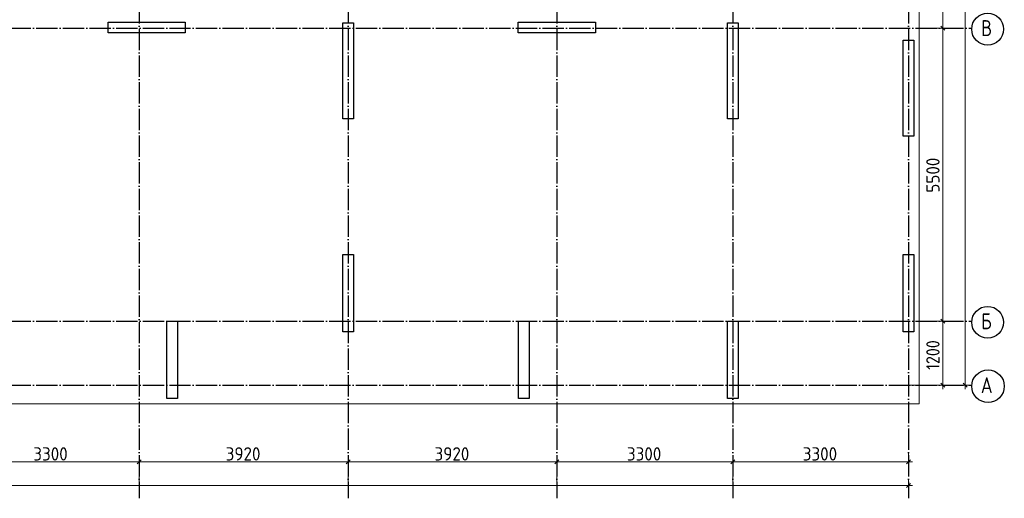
# Model space of a CAD drawing. Header units: millimetres. Extents: x -49773 to 2322955, y -3321 to 58485.
# Tile 39 of 256: x 155667 to 174146, y 20539 to 29521. Entities that reach past the tile are written whole.
import ezdxf

# ---------------------------------------------------------------- set-up
doc = ezdxf.new("R2010")
doc.units = ezdxf.units.MM
doc.linetypes.add('______11', pattern=[500, 400, -50, 0, -50])
doc.linetypes.add('______5', pattern=[1100, 800, -100, 100, -100])
doc.layers.add('Standard', color=7, linetype='Continuous', lineweight=25)
doc.layers.add('Размерная линия_ общее', color=7, linetype='Continuous', lineweight=13)
doc.layers.add('Осевая линия_ общее', color=7, linetype='______5', lineweight=13, true_color=0xa0a0a0)
doc.styles.add('ISOCPEUR', font='txt')

msp = doc.modelspace()

# ---------------------------------------------------------------- linework, layer by layer
at = {"color": 7, "linetype": 'Continuous', "lineweight": 25, "transparency": 33554687}
for p, q in [((157325, 29271.9), (157325, 29471.9)), ((157325, 29471.9), (158775, 29471.9)), ((158775, 29471.9), (158775, 29271.9)), ((161730, 27661.9), (161730, 29461.9)), ((161730, 29461.9), (161930, 29461.9)), ((161930, 29461.9), (161930, 27661.9)), ((165025, 29271.9), (165025, 29471.9)), ((165025, 29471.9), (166475, 29471.9)), ((166475, 29471.9), (166475, 29271.9)), ((168950, 27661.9), (168950, 29461.9)), ((168950, 29461.9), (169150, 29461.9)), ((169150, 29461.9), (169150, 27661.9)), ((158775, 29271.9), (157325, 29271.9)), ((166475, 29271.9), (165025, 29271.9)), ((172250, 27336.9), (172250, 29136.9)), ((172250, 29136.9), (172450, 29136.9)), ((172450, 29136.9), (172450, 27336.9)), ((161930, 27661.9), (161730, 27661.9)), ((169150, 27661.9), (168950, 27661.9)), ((172450, 27336.9), (172250, 27336.9)), ((161730, 23661.9), (161730, 25111.9)), ((161730, 25111.9), (161930, 25111.9)), ((161930, 25111.9), (161930, 23661.9)), ((172250, 23661.9), (172250, 25111.9)), ((172250, 25111.9), (172450, 25111.9)), ((172450, 25111.9), (172450, 23661.9)), ((158430, 22411.9), (158430, 23861.9)), ((158430, 23861.9), (158630, 23861.9)), ((158630, 23861.9), (158630, 22411.9)), ((165030, 22411.9), (165030, 23861.9)), ((165030, 23861.9), (165230, 23861.9)), ((165230, 23861.9), (165230, 22411.9)), ((168950, 22411.9), (168950, 23861.9)), ((168950, 23861.9), (169150, 23861.9)), ((169150, 23861.9), (169150, 22411.9)), ((161930, 23661.9), (161730, 23661.9)), ((172450, 23661.9), (172250, 23661.9)), ((158630, 22411.9), (158430, 22411.9)), ((165230, 22411.9), (165030, 22411.9)), ((169150, 22411.9), (168950, 22411.9))]:
    msp.add_line(p, q, dxfattribs=at)
at = {"layer": 'Standard', "color": 254, "linetype": 'Continuous', "lineweight": 13, "true_color": 0xc4c4ff, "transparency": 33554687}
msp.add_lwpolyline([(130070, 22311.9), (172550, 22311.9), (172550, 38681.9), (130070, 38681.9), (130070, 22311.9)], dxfattribs=at)
at = {"layer": 'Осевая линия_ общее', "color": 253, "linetype": '______11', "lineweight": -3, "true_color": 0xa0a0a0, "transparency": 33554687}
for p, q in [((157910, 38850.4), (157910, 20538.9)), ((161830, 38850.4), (161830, 20538.9)), ((165750, 38850.4), (165750, 20538.9)), ((169050, 38850.4), (169050, 20538.9)), ((172350, 38850.4), (172350, 20538.9)), ((129970, 29361.9), (173533.9, 29361.9)), ((129970, 23861.9), (173533.9, 23861.9)), ((129970, 22661.9), (173533.9, 22661.9))]:
    msp.add_line(p, q, dxfattribs=at)
at = {"layer": 'Осевая линия_ общее', "color": 7, "linetype": 'Continuous', "lineweight": 25, "transparency": 33554687}
for centre, radius in [((173832.7, 29342.4), 298.8), ((173832.7, 23842.4), 298.8), ((173839.7, 22642.4), 305.8)]:
    msp.add_circle(centre, radius, dxfattribs=at)
at = {"layer": 'Размерная линия_ общее', "color": 7, "linetype": 'Continuous', "lineweight": 13, "transparency": 33554687}
for p, q in [((172991, 29361.9), (172991, 31061.9)), ((173028.5, 29324.4), (172953.5, 29399.4)), ((172991, 29361.9), (172866, 29361.9)), ((172991, 29361.9), (173116, 29361.9)), ((172991, 23861.9), (172991, 29361.9)), ((172991, 23861.9), (172866, 23861.9)), ((173028.5, 23824.4), (172953.5, 23899.4)), ((172991, 23861.9), (173116, 23861.9)), ((172991, 22661.9), (172380, 22661.9)), ((172991, 22661.9), (172866, 22661.9)), ((173028.5, 22624.4), (172953.5, 22699.4)), ((172991, 22661.9), (173116, 22661.9)), ((172991, 22661.9), (172991, 22586.9)), ((173410.2, 22661.9), (173060, 22661.9)), ((173410.2, 22661.9), (173285.2, 22661.9)), ((173447.7, 22624.4), (173372.7, 22699.4)), ((173410.2, 22661.9), (173535.2, 22661.9)), ((173410.2, 22661.9), (173410.2, 22586.9)), ((157872.5, 21184.7), (157947.5, 21259.7)), ((157910, 21222.2), (157910, 21347.2)), ((161792.5, 21184.7), (161867.5, 21259.7)), ((161830, 21222.2), (161830, 21347.2)), ((165712.5, 21184.7), (165787.5, 21259.7)), ((165750, 21222.2), (165750, 21347.2)), ((169012.5, 21184.7), (169087.5, 21259.7)), ((169050, 21222.2), (169050, 21347.2)), ((172312.5, 21184.7), (172387.5, 21259.7)), ((172350, 21222.2), (172350, 21404.6)), ((172350, 21222.2), (172350, 21347.2)), ((154610, 21222.2), (157910, 21222.2)), ((157910, 21222.2), (157910, 21097.2)), ((157910, 21222.2), (161830, 21222.2)), ((161830, 21222.2), (161830, 21097.2)), ((161830, 21222.2), (165750, 21222.2)), ((165750, 21222.2), (165750, 21097.2)), ((165750, 21222.2), (169050, 21222.2)), ((169050, 21222.2), (169050, 21097.2)), ((169050, 21222.2), (172350, 21222.2)), ((172350, 21222.2), (172350, 21097.2)), ((172350, 21222.2), (172425, 21222.2)), ((172350, 20782.2), (172350, 20907.2)), ((130270, 20782.2), (172350, 20782.2)), ((172312.5, 20744.7), (172387.5, 20819.7)), ((172350, 20782.2), (172350, 20657.2)), ((172350, 20782.2), (172350, 20681.9)), ((172350, 20782.2), (172425, 20782.2))]:
    msp.add_line(p, q, dxfattribs=at)
for points in [[(173410.2, 22661.9), (173410.2, 29973.8), (173410.2, 29973.8), (173410.2, 37861.9)], [(172991, 29361.9), (172968.5, 29361.9), (172968.5, 29361.9), (172968.5, 29361.9), (172968.5, 29361.9), (172968.5, 29361.9), (172968.5, 29361.9), (172480, 29361.9)], [(172991, 23861.9), (172968.5, 23861.9), (172968.5, 23861.9), (172968.5, 23861.9), (172968.5, 23861.9), (172968.5, 23861.9), (172968.5, 23861.9), (172968.5, 23861.9), (172968.5, 23861.9), (172480, 23861.9)], [(172991, 22661.9), (172991, 23151.6), (172991, 23151.6), (172991, 23861.9)], [(157910, 21222.2), (157910, 21209.7), (157910, 21209.7), (157910, 21209.7), (157910, 21209.7), (157910, 21209.7), (157910, 21209.7), (157910, 21209.7), (157910, 21209.7), (157910, 20581.9)], [(161830, 21222.2), (161830, 21209.7), (161830, 21209.7), (161830, 21209.7), (161830, 21209.7), (161830, 21209.7), (161830, 21209.7), (161830, 20681.9)], [(165750, 21222.2), (165750, 21209.7), (165750, 21209.7), (165750, 21209.7), (165750, 21209.7), (165750, 20681.9)], [(169050, 21222.2), (169050, 21209.7), (169050, 21209.7), (169050, 20681.9)]]:
    msp.add_lwpolyline(points, dxfattribs=at)

# ---------------------------------------------------------------- texts
at = {"layer": 'Осевая линия_ общее', "color": 7, "linetype": 'Continuous', "lineweight": 25, "transparency": 33554687, "char_height": 300, "attachment_point": 7, "style": 'ISOCPEUR'}
for s, insert, width in [('\\W0.80;В', (173712.7, 29211.9), 359.839), ('\\W0.80;Б', (173712.7, 23711.9), 359.839), ('\\W0.82;А', (173704.7, 22511.9), 392.64)]:
    msp.add_mtext(s, dxfattribs=dict(at, insert=insert, width=width))
at = {"layer": 'Размерная линия_ общее', "color": 7, "linetype": 'Continuous', "lineweight": 25, "transparency": 33554687, "char_height": 250, "attachment_point": 7, "rotation": 90, "style": 'ISOCPEUR'}
for s, insert, width in [('\\W0.93;5500', (172931, 26274.4), 816.019), ('\\W0.87;1200', (172931, 22949.4), 757.849)]:
    msp.add_mtext(s, dxfattribs=dict(at, insert=insert, width=width))
at = {"layer": 'Размерная линия_ общее', "color": 7, "linetype": 'Continuous', "lineweight": 25, "transparency": 33554687, "char_height": 250, "attachment_point": 7, "style": 'ISOCPEUR'}
for s, insert, width in [('\\W0.93;3300', (155922.5, 21247.2), 816.012), ('\\W0.93;3920', (159532.5, 21247.2), 816.012), ('\\W0.93;3920', (163452.5, 21247.2), 816.026), ('\\W0.93;3300', (167062.5, 21247.2), 816.026), ('\\W0.93;3300', (170362.5, 21247.2), 816.012)]:
    msp.add_mtext(s, dxfattribs=dict(at, insert=insert, width=width))

doc.saveas('drawing.dxf')
